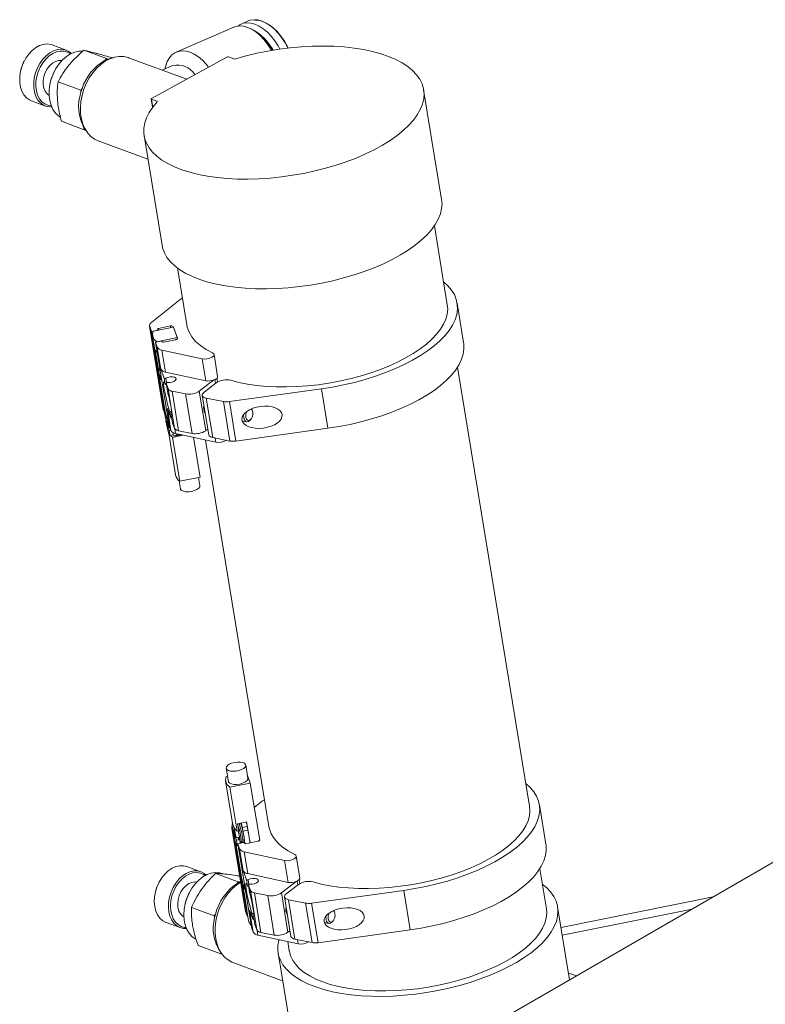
# Model space of a CAD drawing. Header units: millimetres. Extents: x 50 to 2915, y 50 to 2050.
# Tile 45 of 48: x 2086 to 2236, y 1677 to 1875. Entities that reach past the tile are written whole.
import ezdxf

# ---------------------------------------------------------------- set-up
doc = ezdxf.new("R2010")
doc.units = ezdxf.units.MM
doc.header["$LTSCALE"] = 10

msp = doc.modelspace()

# ---------------------------------------------------------------- linework, layer by layer
at = {"color": 7, "linetype": 'Continuous', "lineweight": 15}
for p, q in [((2132.316, 1874.605), (2130.894, 1873.989)), ((2129.414, 1873.348), (2117.841, 1868.333)), ((2134.334, 1872.175), (2134.248, 1872.243)), ((2095.693, 1868.747), (2092.868, 1869.788)), ((2099.26, 1868.706), (2103.822, 1867.025)), ((2087.227, 1866.506), (2087.205, 1866.462)), ((2103.566, 1866.711), (2103.822, 1867.025)), ((2103.822, 1867.025), (2104.112, 1866.948)), ((2119.936, 1862.906), (2108.257, 1867.209)), ((2128.041, 1867.348), (2112.856, 1859.026)), ((2129.417, 1866.975), (2128.32, 1867.379)), ((2086.567, 1864.732), (2086.556, 1864.684)), ((2093.317, 1864.456), (2093.295, 1864.413)), ((2117.092, 1865.624), (2115.009, 1864.721)), ((2092.532, 1862.34), (2092.52, 1862.293)), ((2094.056, 1862.34), (2098.618, 1860.659)), ((2098.618, 1860.659), (2098.874, 1860.973)), ((2098.652, 1860.269), (2098.618, 1860.659)), ((2171.227, 1838.716), (2167.608, 1860.786)), ((2088.72, 1858.527), (2091.545, 1857.487)), ((2112.792, 1858.944), (2113.072, 1857.238)), ((2113.94, 1858.492), (2112.844, 1858.896)), ((2094.746, 1854.419), (2099.308, 1852.738)), ((2099.308, 1852.738), (2099.274, 1853.128)), ((2099.599, 1852.661), (2099.308, 1852.738)), ((2099.645, 1852.603), (2099.599, 1852.661)), ((2102.104, 1850.506), (2112.138, 1846.81)), ((2111.359, 1851.563), (2114.978, 1829.493)), ((2172.37, 1817.527), (2169.768, 1833.397)), ((2118.058, 1824.919), (2119.937, 1813.463)), ((2112.894, 1814.018), (2118.643, 1818.603)), ((2175.646, 1809.905), (2174.344, 1817.85)), ((2112.469, 1813.243), (2115.219, 1796.469)), ((2112.862, 1812.148), (2112.493, 1813.15)), ((2115.244, 1796.376), (2112.493, 1813.15)), ((2113.986, 1812.377), (2112.862, 1812.148)), ((2117.259, 1813.044), (2113.172, 1812.211)), ((2114.099, 1812.64), (2114.15, 1812.502)), ((2114.165, 1812.413), (2114.152, 1812.494)), ((2116.657, 1813.253), (2114.263, 1812.765)), ((2118.085, 1810.799), (2117.223, 1813.139)), ((2118.042, 1810.916), (2117.259, 1813.044)), ((2112.862, 1812.148), (2114.122, 1804.466)), ((2113.081, 1811.351), (2114.221, 1804.394)), ((2113.654, 1809.999), (2114.777, 1810.228)), ((2113.956, 1810.084), (2118.042, 1810.916)), ((2115.282, 1809.999), (2117.675, 1810.487)), ((2118.042, 1810.916), (2118.077, 1810.707)), ((2113.588, 1808.552), (2114.196, 1804.844)), ((2113.605, 1808.487), (2113.617, 1808.49)), ((2113.605, 1808.487), (2114.198, 1804.868)), ((2114.023, 1808.998), (2113.654, 1809.999)), ((2116.404, 1793.226), (2113.654, 1809.999)), ((2113.956, 1810.084), (2113.959, 1810.062)), ((2114.746, 1804.584), (2114.023, 1808.998)), ((2123.05, 1806.637), (2114.963, 1808.402)), ((2115.687, 1803.988), (2114.963, 1808.402)), ((2115.004, 1810.183), (2115.055, 1810.045)), ((2123.774, 1802.223), (2123.05, 1806.637)), ((2126.155, 1803.121), (2125.432, 1807.536)), ((2114.039, 1804.357), (2114.235, 1804.397)), ((2114.155, 1803.651), (2114.039, 1804.357)), ((2114.196, 1804.844), (2114.208, 1804.847)), ((2115.42, 1802.756), (2114.746, 1804.584)), ((2188.913, 1716.631), (2174.427, 1804.982)), ((2114.102, 1804.187), (2114.298, 1804.226)), ((2114.102, 1804.187), (2114.218, 1803.48)), ((2114.106, 1803.859), (2114.164, 1803.506)), ((2114.329, 1802.591), (2114.213, 1803.297)), ((2114.218, 1803.48), (2114.413, 1803.52)), ((2114.276, 1803.127), (2114.392, 1802.421)), ((2114.413, 1803.52), (2114.298, 1804.226)), ((2114.392, 1802.421), (2114.587, 1802.461)), ((2114.455, 1802.434), (2115.572, 1795.618)), ((2114.54, 1802.451), (2115.65, 1795.68)), ((2114.587, 1802.461), (2114.551, 1802.68)), ((2115.623, 1801.516), (2115.42, 1802.756)), ((2123.774, 1802.223), (2115.687, 1803.988)), ((2125.423, 1802.391), (2122.468, 1800.141)), ((2126.148, 1801.986), (2126.02, 1802.768)), ((2115.8, 1801.726), (2116.062, 1800.126)), ((2116.213, 1800.602), (2115.802, 1801.718)), ((2116.065, 1800.111), (2115.802, 1801.718)), ((2117.516, 1792.657), (2116.213, 1800.602)), ((2123.43, 1799.949), (2125.876, 1801.812)), ((2147.057, 1800.625), (2128.522, 1798.041)), ((2148.36, 1792.68), (2147.057, 1800.625)), ((2116.065, 1800.111), (2116.064, 1800.126)), ((2119.704, 1799.578), (2117.007, 1800.117)), ((2118.31, 1792.171), (2117.007, 1800.117)), ((2121.007, 1791.633), (2119.704, 1799.578)), ((2123.77, 1792.196), (2122.468, 1800.141)), ((2123.059, 1799.305), (2124.362, 1791.36)), ((2127.323, 1798.056), (2123.873, 1798.745)), ((2125.176, 1790.8), (2123.873, 1798.745)), ((2115.244, 1796.376), (2115.219, 1796.469)), ((2115.564, 1795.506), (2115.244, 1796.376)), ((2116.049, 1796.639), (2116.773, 1792.224)), ((2116.722, 1794.81), (2116.049, 1796.639)), ((2128.626, 1790.111), (2127.323, 1798.056)), ((2129.824, 1790.096), (2128.522, 1798.041)), ((2133.177, 1796.138), (2133.096, 1796.376)), ((2115.883, 1794.036), (2115.651, 1794.666)), ((2116.722, 1794.81), (2116.519, 1796.05)), ((2116.84, 1795.381), (2117.102, 1793.781)), ((2117.104, 1793.773), (2116.841, 1795.38)), ((2132.679, 1794.288), (2132.845, 1794.477)), ((2115.738, 1794.136), (2115.839, 1794.157)), ((2115.738, 1794.136), (2115.97, 1793.507)), ((2115.919, 1794.217), (2115.864, 1794.154)), ((2115.931, 1794.168), (2115.864, 1794.154)), ((2115.864, 1794.154), (2115.883, 1794.036)), ((2115.883, 1794.036), (2115.961, 1794.052)), ((2116.099, 1793.516), (2115.919, 1794.217)), ((2116.095, 1793.532), (2115.97, 1793.507)), ((2115.97, 1793.507), (2115.989, 1793.389)), ((2116.115, 1793.415), (2115.989, 1793.389)), ((2115.989, 1793.389), (2116.169, 1792.688)), ((2116.118, 1793.398), (2116.099, 1793.516)), ((2116.35, 1792.768), (2116.118, 1793.398)), ((2116.169, 1792.688), (2116.224, 1792.751)), ((2116.205, 1792.868), (2116.306, 1792.889)), ((2116.224, 1792.751), (2116.205, 1792.868)), ((2116.205, 1792.868), (2116.437, 1792.239)), ((2116.35, 1792.768), (2116.557, 1792.811)), ((2116.773, 1792.224), (2116.404, 1793.226)), ((2117.104, 1793.773), (2117.102, 1793.781)), ((2117.516, 1792.657), (2117.104, 1793.773)), ((2124.174, 1792.503), (2123.77, 1792.196)), ((2148.36, 1792.68), (2129.824, 1790.096)), ((2131.101, 1794.159), (2131.996, 1793.98)), ((2131.161, 1794.008), (2131.252, 1794.129)), ((2116.314, 1791.629), (2117.683, 1783.278)), ((2116.744, 1792.301), (2116.437, 1792.239)), ((2116.493, 1791.248), (2117.177, 1791.387)), ((2117.259, 1791.387), (2116.645, 1791.262)), ((2119.244, 1791.273), (2117.111, 1790.839)), ((2117.111, 1790.839), (2118.559, 1782.01)), ((2117.201, 1791.707), (2117.349, 1791.737)), ((2117.366, 1791.095), (2117.259, 1791.387)), ((2118.682, 1791.417), (2117.348, 1791.145)), ((2125.8, 1789.864), (2117.713, 1791.629)), ((2118.142, 1791.316), (2118.662, 1791.422)), ((2118.143, 1791.307), (2118.142, 1791.316)), ((2121.007, 1791.633), (2118.31, 1792.171)), ((2119.235, 1791.297), (2119.244, 1791.273)), ((2119.244, 1791.273), (2119.24, 1791.296)), ((2121.334, 1790.838), (2122.645, 1782.843)), ((2128.626, 1790.111), (2125.176, 1790.8)), ((2123.732, 1790.315), (2136.479, 1712.566)), ((2118.559, 1782.01), (2122.645, 1782.843)), ((2122.61, 1781.164), (2122.344, 1782.782)), ((2118.397, 1782.136), (2118.662, 1780.517)), ((2104.007, 1628.065), (2306.24, 1744.811)), ((2127.881, 1724.291), (2128.315, 1721.642)), ((2132.262, 1722.289), (2131.828, 1724.938)), ((2127.771, 1721.755), (2129.168, 1713.234)), ((2127.862, 1722.615), (2128.146, 1722.673)), ((2132.732, 1721.32), (2128.646, 1720.487)), ((2132.172, 1722.841), (2132.732, 1721.32)), ((2134.619, 1709.811), (2132.732, 1721.32)), ((2130.093, 1711.659), (2128.646, 1720.487)), ((2133.54, 1716.394), (2135.186, 1717.706)), ((2192.189, 1709.009), (2190.886, 1716.954)), ((2130.19, 1713.116), (2131.998, 1713.484)), ((2132.421, 1710.904), (2131.998, 1713.484)), ((2129.011, 1712.346), (2131.762, 1695.573)), ((2129.267, 1711.627), (2129.036, 1712.253)), ((2131.786, 1695.48), (2129.036, 1712.253)), ((2129.401, 1711.591), (2129.169, 1712.22)), ((2129.256, 1711.691), (2129.356, 1711.711)), ((2129.256, 1711.691), (2129.487, 1711.061)), ((2129.436, 1711.771), (2129.381, 1711.708)), ((2129.449, 1711.722), (2129.381, 1711.708)), ((2129.381, 1711.708), (2129.401, 1711.591)), ((2129.401, 1711.591), (2129.479, 1711.607)), ((2129.616, 1711.07), (2129.436, 1711.771)), ((2130.093, 1711.659), (2130.418, 1711.726)), ((2130.418, 1711.726), (2130.19, 1713.116)), ((2130.381, 1713.155), (2130.223, 1712.915)), ((2131.152, 1712.368), (2132.129, 1712.567)), ((2131.254, 1711.663), (2131.152, 1712.368)), ((2131.254, 1711.663), (2132.231, 1711.862)), ((2132.231, 1711.862), (2132.129, 1712.567)), ((2129.612, 1711.087), (2129.487, 1711.061)), ((2129.487, 1711.061), (2129.507, 1710.944)), ((2129.633, 1710.969), (2129.507, 1710.944)), ((2129.507, 1710.944), (2129.687, 1710.242)), ((2129.613, 1709.98), (2130.911, 1702.069)), ((2129.636, 1710.953), (2129.616, 1711.07)), ((2129.868, 1710.323), (2129.636, 1710.953)), ((2129.687, 1710.242), (2129.742, 1710.305)), ((2129.723, 1710.423), (2129.823, 1710.443)), ((2129.742, 1710.305), (2129.723, 1710.423)), ((2129.723, 1710.423), (2129.954, 1709.793)), ((2129.868, 1710.323), (2130.356, 1710.422)), ((2130.443, 1709.893), (2129.954, 1709.793)), ((2130.196, 1709.103), (2131.32, 1709.332)), ((2130.255, 1710.402), (2130.443, 1709.893)), ((2130.696, 1709.503), (2130.878, 1709.54)), ((2130.719, 1709.261), (2131.156, 1709.351)), ((2130.873, 1709.539), (2131.216, 1709.311)), ((2131.066, 1709.332), (2131.052, 1709.42)), ((2131.403, 1709.341), (2131.524, 1709.366)), ((2131.547, 1709.287), (2131.598, 1709.148)), ((2131.824, 1709.103), (2134.218, 1709.591)), ((2132.687, 1709.279), (2132.566, 1710.017)), ((2134.628, 1709.903), (2134.585, 1710.02)), ((2129.832, 1709.183), (2131.01, 1701.997)), ((2130.011, 1708.802), (2130.238, 1708.848)), ((2130.241, 1708.832), (2130.163, 1708.817)), ((2130.565, 1708.102), (2130.196, 1709.103)), ((2132.947, 1692.33), (2130.196, 1709.103)), ((2131.289, 1703.688), (2130.565, 1708.102)), ((2139.593, 1705.741), (2131.506, 1707.506)), ((2132.229, 1703.092), (2131.506, 1707.506)), ((2140.317, 1701.327), (2139.593, 1705.741)), ((2142.698, 1702.225), (2141.974, 1706.639)), ((2122.789, 1703.485), (2119.964, 1704.526)), ((2131.962, 1701.859), (2131.289, 1703.688)), ((2192.29, 1696.035), (2190.97, 1704.085)), ((2125.742, 1703.14), (2130.304, 1701.459)), ((2127.251, 1703.04), (2127.112, 1703.091)), ((2130.067, 1701.121), (2130.304, 1701.459)), ((2130.304, 1701.459), (2130.606, 1701.422)), ((2130.606, 1701.422), (2130.788, 1701.51)), ((2130.828, 1701.96), (2131.024, 1702)), ((2130.944, 1701.253), (2130.828, 1701.96)), ((2130.891, 1701.79), (2131.086, 1701.829)), ((2130.891, 1701.79), (2131.007, 1701.083)), ((2130.895, 1701.462), (2130.953, 1701.109)), ((2131.202, 1701.123), (2131.086, 1701.829)), ((2132.166, 1700.62), (2131.962, 1701.859)), ((2140.317, 1701.327), (2132.229, 1703.092)), ((2141.966, 1701.495), (2139.01, 1699.245)), ((2142.691, 1701.09), (2142.563, 1701.871)), ((2113.663, 1699.47), (2113.652, 1699.422)), ((2114.323, 1701.244), (2114.301, 1701.2)), ((2131.118, 1700.194), (2131.002, 1700.9)), ((2131.007, 1701.083), (2131.202, 1701.123)), ((2131.065, 1700.73), (2131.18, 1700.024)), ((2131.18, 1700.024), (2131.376, 1700.064)), ((2131.244, 1700.037), (2132.155, 1694.478)), ((2131.329, 1700.054), (2131.367, 1699.817)), ((2131.376, 1700.064), (2131.34, 1700.283)), ((2131.375, 1699.773), (2131.968, 1696.153)), ((2132.022, 1695.908), (2131.414, 1699.616)), ((2131.415, 1699.593), (2131.418, 1699.594)), ((2132.009, 1695.974), (2131.415, 1699.593)), ((2132.342, 1700.83), (2132.605, 1699.23)), ((2132.756, 1699.706), (2132.344, 1700.822)), ((2132.608, 1699.215), (2132.344, 1700.822)), ((2134.058, 1691.76), (2132.756, 1699.706)), ((2139.972, 1699.053), (2142.419, 1700.915)), ((2163.6, 1699.729), (2145.064, 1697.145)), ((2164.903, 1691.783), (2163.6, 1699.729)), ((2120.413, 1699.194), (2120.391, 1699.151)), ((2132.608, 1699.215), (2132.607, 1699.23)), ((2136.247, 1698.682), (2133.55, 1699.221)), ((2134.852, 1691.275), (2133.55, 1699.221)), ((2137.55, 1690.736), (2136.247, 1698.682)), ((2140.313, 1691.299), (2139.01, 1699.245)), ((2139.602, 1698.409), (2140.905, 1690.463)), ((2143.866, 1697.16), (2140.416, 1697.849)), ((2141.718, 1689.904), (2140.416, 1697.849)), ((2195.244, 1692.229), (2225.88, 1698.42)), ((2119.628, 1697.079), (2119.616, 1697.031)), ((2120.928, 1696.277), (2125.49, 1694.596)), ((2131.786, 1695.48), (2131.762, 1695.573)), ((2132.155, 1694.478), (2131.786, 1695.48)), ((2131.975, 1696.109), (2132.373, 1693.682)), ((2132.009, 1695.974), (2132.012, 1695.974)), ((2132.592, 1695.742), (2133.315, 1691.328)), ((2133.265, 1693.914), (2132.592, 1695.742)), ((2145.169, 1689.215), (2143.866, 1697.16)), ((2146.367, 1689.2), (2145.064, 1697.145)), ((2149.72, 1695.242), (2149.638, 1695.48)), ((2196.966, 1681.728), (2194.559, 1696.407)), ((2221.637, 1695.971), (2195.497, 1690.688)), ((2125.49, 1694.596), (2125.727, 1694.934)), ((2125.554, 1694.221), (2125.49, 1694.596)), ((2132.24, 1694.496), (2132.155, 1694.478)), ((2133.265, 1693.914), (2133.062, 1695.154)), ((2133.383, 1694.485), (2133.645, 1692.884)), ((2133.383, 1694.485), (2133.384, 1694.484)), ((2133.647, 1692.877), (2133.384, 1694.484)), ((2149.221, 1693.392), (2149.388, 1693.581)), ((2115.816, 1693.265), (2118.641, 1692.225)), ((2133.315, 1691.328), (2132.947, 1692.33)), ((2133.647, 1692.877), (2133.645, 1692.884)), ((2134.058, 1691.76), (2133.647, 1692.877)), ((2140.717, 1691.607), (2140.313, 1691.299)), ((2164.903, 1691.783), (2146.367, 1689.2)), ((2147.643, 1693.263), (2148.539, 1693.084)), ((2147.703, 1693.111), (2147.795, 1693.233)), ((2142.343, 1688.967), (2134.256, 1690.733)), ((2137.55, 1690.736), (2134.852, 1691.275)), ((2140.275, 1689.419), (2140.58, 1687.556)), ((2145.169, 1689.215), (2141.718, 1689.904)), ((2122.232, 1688.66), (2126.794, 1686.979)), ((2126.794, 1686.979), (2126.73, 1687.354)), ((2126.999, 1686.954), (2126.794, 1686.979)), ((2138.31, 1687.184), (2141.929, 1665.114)), ((2129.2, 1685.244), (2139.234, 1681.548)), ((2196.74, 1683.103), (2198.171, 1682.623)), ((2198.171, 1682.623), (2198.354, 1682.53))]:
    msp.add_line(p, q, dxfattribs=at)
at = {"color": 8, "linetype": 'Continuous', "lineweight": 15}
for p, q in [((2113.108, 1857.286), (2112.844, 1858.896)), ((2113.968, 1858.325), (2113.94, 1858.492)), ((2114.316, 1812.444), (2114.263, 1812.765)), ((2116.709, 1812.932), (2116.657, 1813.253)), ((2117.24, 1813.04), (2117.223, 1813.139)), ((2118.092, 1810.762), (2118.085, 1810.799)), ((2115.898, 1801.824), (2115.747, 1802.746)), ((2125.72, 1801.693), (2125.594, 1802.466)), ((2116.927, 1795.552), (2116.846, 1796.046)), ((2117.559, 1792.57), (2117.713, 1791.629)), ((2117.366, 1791.095), (2118.811, 1791.389)), ((2125.663, 1790.703), (2125.8, 1789.864)), ((2130.887, 1709.296), (2130.848, 1709.534)), ((2134.634, 1709.865), (2134.628, 1709.903)), ((2132.441, 1700.927), (2132.29, 1701.849)), ((2142.263, 1700.797), (2142.136, 1701.57)), ((2133.469, 1694.656), (2133.388, 1695.15)), ((2134.102, 1691.674), (2134.256, 1690.733)), ((2142.205, 1689.807), (2142.343, 1688.967))]:
    msp.add_line(p, q, dxfattribs=at)
at = {"color": 7, "linetype": 'Continuous', "lineweight": 15, "flags": 128}
for points in [[(2129.414, 1873.348), (2129.831, 1873.494), (2130.577, 1873.605), (2131.371, 1873.547), (2132.195, 1873.322), (2133.034, 1872.935), (2133.87, 1872.392), (2134.686, 1871.705), (2135.466, 1870.888), (2136.193, 1869.958), (2136.853, 1868.933), (2137.001, 1868.672)], [(2130.196, 1873.57), (2130.626, 1873.857), (2131.31, 1874.135), (2132.057, 1874.246), (2132.851, 1874.189), (2133.675, 1873.964), (2134.514, 1873.576), (2135.35, 1873.033), (2136.166, 1872.346), (2136.946, 1871.529), (2137.673, 1870.599), (2138.333, 1869.574), (2138.684, 1868.937)], [(2133.762, 1874.786), (2134.019, 1874.778), (2134.835, 1874.64), (2135.673, 1874.331), (2136.518, 1873.858), (2137.35, 1873.231), (2138.152, 1872.464), (2138.907, 1871.572), (2139.598, 1870.576), (2140.212, 1869.495), (2140.379, 1869.157)], [(2088.72, 1858.527), (2088.307, 1858.717), (2087.7, 1859.156), (2087.188, 1859.747), (2086.786, 1860.472), (2086.505, 1861.31), (2086.354, 1862.233), (2086.339, 1863.216), (2086.458, 1864.227), (2086.71, 1865.235), (2087.085, 1866.211), (2087.574, 1867.125), (2088.16, 1867.948), (2088.826, 1868.657), (2089.552, 1869.228), (2090.315, 1869.646), (2091.094, 1869.896), (2091.863, 1869.973), (2092.599, 1869.872), (2092.868, 1869.788)], [(2092.787, 1857.306), (2092.55, 1857.302), (2091.814, 1857.402), (2091.132, 1857.676), (2090.526, 1858.115), (2090.013, 1858.706), (2089.611, 1859.432), (2089.33, 1860.269), (2089.179, 1861.193), (2089.164, 1862.175), (2089.283, 1863.186), (2089.535, 1864.195), (2089.911, 1865.171), (2090.399, 1866.084), (2090.985, 1866.908), (2091.651, 1867.616), (2092.377, 1868.187), (2093.141, 1868.605), (2093.919, 1868.855), (2094.688, 1868.932), (2095.425, 1868.831), (2096.106, 1868.557), (2096.713, 1868.118), (2096.755, 1868.078)], [(2092.698, 1857.522), (2092.046, 1857.63), (2091.387, 1857.914), (2090.805, 1858.363), (2090.321, 1858.963), (2089.949, 1859.693), (2089.701, 1860.532), (2089.586, 1861.451), (2089.606, 1862.421), (2089.762, 1863.411), (2090.049, 1864.39), (2090.457, 1865.325), (2090.973, 1866.186), (2091.58, 1866.947), (2092.259, 1867.582), (2092.989, 1868.072), (2093.745, 1868.399), (2094.503, 1868.555), (2095.24, 1868.533), (2095.931, 1868.335), (2096.548, 1867.972)], [(2094.482, 1855.274), (2094.144, 1855.505), (2093.537, 1856.085), (2093.033, 1856.81), (2092.647, 1857.66), (2092.388, 1858.614), (2092.262, 1859.647), (2092.274, 1860.733), (2092.422, 1861.842), (2092.703, 1862.947), (2093.11, 1864.019), (2093.632, 1865.031), (2094.255, 1865.955), (2094.964, 1866.768), (2095.74, 1867.448), (2096.563, 1867.98), (2097.411, 1868.347), (2098.263, 1868.542), (2099.055, 1868.562)], [(2129.739, 1866.981), (2131.88, 1867.577), (2134.069, 1868.1), (2136.292, 1868.547), (2138.536, 1868.915), (2140.786, 1869.202), (2143.028, 1869.407), (2145.247, 1869.527), (2147.43, 1869.562), (2149.562, 1869.511), (2151.629, 1869.376), (2153.62, 1869.157), (2155.52, 1868.855), (2157.318, 1868.473), (2159.003, 1868.012), (2160.563, 1867.476), (2161.99, 1866.867), (2163.273, 1866.191), (2164.404, 1865.451), (2165.377, 1864.652), (2166.185, 1863.799), (2166.823, 1862.898), (2167.287, 1861.953), (2167.574, 1860.972), (2167.682, 1859.96), (2167.611, 1858.925), (2167.361, 1857.871), (2166.933, 1856.807), (2166.33, 1855.739), (2165.557, 1854.674), (2164.617, 1853.618), (2163.517, 1852.578), (2162.265, 1851.562), (2160.867, 1850.574), (2159.334, 1849.623), (2157.674, 1848.713), (2155.898, 1847.851), (2154.017, 1847.041), (2152.044, 1846.29), (2149.991, 1845.602), (2147.872, 1844.981), (2145.698, 1844.431), (2143.486, 1843.956), (2141.247, 1843.559), (2138.998, 1843.242), (2136.752, 1843.007), (2134.523, 1842.856), (2132.325, 1842.79), (2130.173, 1842.81), (2128.081, 1842.914), (2126.061, 1843.103), (2124.126, 1843.375), (2122.29, 1843.728), (2120.562, 1844.161), (2118.956, 1844.67), (2117.479, 1845.253), (2116.143, 1845.905), (2114.956, 1846.622), (2113.925, 1847.4), (2113.056, 1848.234), (2112.356, 1849.119), (2111.828, 1850.048), (2111.476, 1851.017), (2111.303, 1852.018), (2111.309, 1853.046), (2111.495, 1854.094), (2111.858, 1855.155), (2112.398, 1856.222), (2113.11, 1857.289), (2113.99, 1858.349)], [(2115.571, 1864.965), (2115.714, 1865.587), (2116.026, 1866.442), (2116.446, 1867.172), (2116.966, 1867.762), (2117.573, 1868.201), (2118.257, 1868.478), (2119.004, 1868.59), (2119.798, 1868.532), (2120.622, 1868.307), (2121.461, 1867.92), (2122.297, 1867.377), (2123.113, 1866.69), (2123.893, 1865.873), (2124.341, 1865.321)], [(2086.567, 1864.732), (2086.823, 1865.578), (2087.205, 1866.462)], [(2092.262, 1859.644), (2091.836, 1859.964), (2091.449, 1860.471), (2091.181, 1861.107), (2091.045, 1861.84), (2091.048, 1862.634), (2091.19, 1863.448), (2091.464, 1864.241), (2091.856, 1864.975), (2092.346, 1865.611), (2092.911, 1866.119), (2093.52, 1866.473), (2094.145, 1866.654), (2094.754, 1866.655), (2094.84, 1866.64)], [(2102.104, 1850.506), (2101.404, 1850.836), (2100.668, 1851.37), (2100.024, 1852.056), (2099.485, 1852.88), (2099.062, 1853.826), (2098.763, 1854.874), (2098.595, 1856.004), (2098.561, 1857.191), (2098.662, 1858.413), (2098.895, 1859.643), (2099.257, 1860.858), (2099.739, 1862.032), (2100.331, 1863.141), (2101.023, 1864.163), (2101.799, 1865.077), (2102.644, 1865.864), (2103.541, 1866.509), (2104.471, 1866.998), (2105.415, 1867.322), (2106.355, 1867.473), (2107.271, 1867.448), (2108.144, 1867.249), (2108.257, 1867.209)], [(2104.112, 1866.948), (2104.867, 1867.176), (2105.025, 1867.209)], [(2112.844, 1858.896), (2112.82, 1858.907), (2112.804, 1858.921), (2112.794, 1858.937), (2112.792, 1858.955), (2112.797, 1858.973), (2112.81, 1858.991), (2112.83, 1859.009), (2112.856, 1859.026)], [(2113.94, 1858.492), (2113.968, 1858.48), (2113.989, 1858.465), (2114.005, 1858.449), (2114.015, 1858.431), (2114.018, 1858.411), (2114.015, 1858.391), (2114.006, 1858.37), (2113.99, 1858.349)], [(2171.227, 1838.716), (2171.301, 1837.89), (2171.23, 1836.854), (2170.979, 1835.801), (2170.551, 1834.737), (2169.949, 1833.669), (2169.175, 1832.603), (2168.236, 1831.548), (2167.136, 1830.508), (2165.884, 1829.491), (2164.486, 1828.504), (2162.952, 1827.553), (2161.292, 1826.643), (2159.516, 1825.78), (2157.636, 1824.971), (2155.663, 1824.22), (2153.61, 1823.531), (2151.49, 1822.91), (2149.317, 1822.361), (2147.104, 1821.886), (2144.866, 1821.488), (2142.617, 1821.171), (2140.37, 1820.937), (2138.141, 1820.786), (2135.944, 1820.72), (2133.792, 1820.74), (2131.699, 1820.844), (2129.68, 1821.033), (2127.745, 1821.305), (2125.908, 1821.658), (2124.181, 1822.091), (2122.574, 1822.6), (2121.098, 1823.182), (2119.762, 1823.834), (2118.575, 1824.552), (2117.543, 1825.33), (2116.675, 1826.164), (2115.974, 1827.049), (2115.447, 1827.978), (2115.095, 1828.947), (2114.978, 1829.493)], [(2171.616, 1822.127), (2172.483, 1821.338), (2173.218, 1820.468), (2173.781, 1819.553), (2174.168, 1818.597), (2174.378, 1817.607), (2174.408, 1816.589), (2174.259, 1815.55), (2173.931, 1814.497), (2173.427, 1813.436), (2172.749, 1812.373), (2171.903, 1811.317), (2170.893, 1810.273), (2169.726, 1809.249), (2168.41, 1808.25), (2166.953, 1807.285), (2165.365, 1806.357), (2163.655, 1805.475), (2161.834, 1804.642), (2159.915, 1803.866), (2157.91, 1803.149), (2155.832, 1802.499), (2153.693, 1801.917), (2151.509, 1801.409), (2149.292, 1800.977), (2147.057, 1800.625)], [(2118.643, 1818.603), (2119.016, 1818.823), (2119.055, 1818.841)], [(2172.37, 1817.527), (2172.439, 1816.628), (2172.342, 1815.637), (2172.069, 1814.63), (2171.62, 1813.614), (2171, 1812.595), (2170.212, 1811.582), (2169.261, 1810.58), (2168.155, 1809.596), (2166.9, 1808.638), (2165.506, 1807.712), (2163.982, 1806.824), (2162.338, 1805.98), (2160.586, 1805.186), (2158.738, 1804.448), (2156.805, 1803.77), (2154.803, 1803.158), (2152.743, 1802.614), (2150.641, 1802.144), (2148.511, 1801.751), (2146.366, 1801.436), (2144.223, 1801.202), (2142.096, 1801.051), (2139.999, 1800.984), (2137.946, 1801.002), (2135.953, 1801.103), (2134.031, 1801.288), (2132.195, 1801.555), (2130.457, 1801.903), (2128.83, 1802.328)], [(2113.986, 1812.377), (2114.023, 1812.386), (2114.058, 1812.399), (2114.089, 1812.413), (2114.115, 1812.43), (2114.134, 1812.448), (2114.147, 1812.466), (2114.152, 1812.484), (2114.15, 1812.502)], [(2114.263, 1812.765), (2114.225, 1812.756), (2114.191, 1812.743), (2114.16, 1812.729), (2114.134, 1812.712), (2114.114, 1812.694), (2114.102, 1812.676), (2114.097, 1812.658), (2114.099, 1812.64)], [(2125.134, 1807.856), (2123.823, 1808.552), (2122.686, 1809.32), (2121.732, 1810.155), (2120.969, 1811.049), (2120.403, 1811.996), (2120.037, 1812.988), (2119.937, 1813.463)], [(2117.675, 1810.487), (2117.769, 1810.511), (2117.856, 1810.541), (2117.933, 1810.578), (2117.998, 1810.62), (2118.047, 1810.664), (2118.078, 1810.71), (2118.091, 1810.756), (2118.085, 1810.799)], [(2175.646, 1809.905), (2175.681, 1809.662), (2175.711, 1808.644), (2175.562, 1807.605), (2175.234, 1806.552), (2174.73, 1805.49), (2174.052, 1804.428), (2173.206, 1803.372), (2172.196, 1802.328), (2171.029, 1801.303), (2169.713, 1800.305), (2168.256, 1799.339), (2166.667, 1798.412), (2164.957, 1797.529), (2163.137, 1796.697), (2161.218, 1795.92), (2159.213, 1795.204), (2157.134, 1794.553), (2154.996, 1793.972), (2152.811, 1793.464), (2150.595, 1793.032), (2148.36, 1792.68)], [(2125.134, 1807.856), (2125.374, 1807.672), (2125.432, 1807.439), (2125.302, 1807.188), (2124.999, 1806.95), (2124.563, 1806.755), (2124.049, 1806.629), (2123.522, 1806.588), (2123.05, 1806.637)], [(2114.213, 1803.297), (2114.18, 1803.424), (2114.164, 1803.506)], [(2115.747, 1802.746), (2115.704, 1802.726), (2115.654, 1802.712), (2115.601, 1802.704), (2115.549, 1802.702), (2115.502, 1802.707), (2115.463, 1802.718), (2115.435, 1802.735), (2115.42, 1802.756)], [(2115.747, 1802.746), (2116.159, 1802.911), (2116.633, 1803.005), (2117.097, 1803.013), (2117.484, 1802.934), (2117.733, 1802.78), (2117.809, 1802.574), (2117.7, 1802.347), (2117.422, 1802.133), (2117.016, 1801.964), (2116.544, 1801.865), (2116.077, 1801.851)], [(2126.155, 1803.121), (2126.159, 1803.082), (2126.131, 1802.936), (2126.037, 1802.788), (2125.883, 1802.643), (2125.676, 1802.509), (2125.423, 1802.391)], [(2115.802, 1801.718), (2115.8, 1801.742), (2115.813, 1801.767), (2115.839, 1801.792), (2115.876, 1801.814), (2115.922, 1801.832), (2115.973, 1801.845), (2116.026, 1801.851), (2116.077, 1801.851)], [(2123.873, 1798.745), (2123.582, 1798.825), (2123.348, 1798.935), (2123.178, 1799.072), (2123.079, 1799.231), (2123.055, 1799.404), (2123.108, 1799.586), (2123.234, 1799.77), (2123.43, 1799.949)], [(2131.844, 1794.875), (2131.963, 1794.512), (2132.169, 1794.285), (2132.431, 1794.227), (2132.709, 1794.349), (2132.961, 1794.631), (2133.148, 1795.03), (2133.242, 1795.486), (2133.228, 1795.929), (2133.109, 1796.293), (2132.903, 1796.52), (2132.875, 1796.536)], [(2133.096, 1796.376), (2133.034, 1796.527), (2133, 1796.59)], [(2115.651, 1794.666), (2115.589, 1795.138), (2115.564, 1795.472), (2115.579, 1795.64), (2115.632, 1795.629), (2115.718, 1795.439), (2115.832, 1795.086), (2115.962, 1794.599), (2116.1, 1794.018), (2116.233, 1793.391), (2116.35, 1792.768)], [(2116.11, 1794.529), (2116.159, 1794.473), (2116.192, 1794.438)], [(2131.42, 1795.487), (2131.398, 1795.282), (2131.42, 1794.789)], [(2131.42, 1794.789), (2131.547, 1794.376), (2131.763, 1794.093), (2132.043, 1793.973), (2132.353, 1794.032), (2132.655, 1794.262), (2132.679, 1794.288)], [(2116.437, 1792.239), (2116.499, 1791.767), (2116.524, 1791.433), (2116.509, 1791.265), (2116.456, 1791.276), (2116.37, 1791.466), (2116.256, 1791.819), (2116.126, 1792.306), (2115.988, 1792.887), (2115.855, 1793.514), (2115.738, 1794.136)], [(2117.864, 1791.596), (2117.887, 1791.516), (2117.959, 1791.27)], [(2118.142, 1791.316), (2118.151, 1791.448), (2118.149, 1791.534)], [(2125.176, 1790.8), (2124.885, 1790.88), (2124.65, 1790.99), (2124.48, 1791.127), (2124.382, 1791.285), (2124.362, 1791.36)], [(2120.949, 1779.989), (2120.359, 1779.91), (2119.794, 1779.913), (2119.304, 1779.999), (2118.932, 1780.159), (2118.711, 1780.38), (2118.662, 1780.517)], [(2122.61, 1781.164), (2122.569, 1780.9), (2122.359, 1780.621), (2121.996, 1780.361), (2121.511, 1780.144), (2120.949, 1779.989)], [(2129.541, 1725.465), (2128.979, 1725.31), (2128.495, 1725.093), (2128.132, 1724.834), (2127.921, 1724.555), (2127.883, 1724.281), (2128.019, 1724.037), (2128.319, 1723.844), (2128.755, 1723.72), (2129.289, 1723.675), (2129.873, 1723.713), (2130.456, 1723.832), (2130.985, 1724.02), (2131.413, 1724.261), (2131.703, 1724.533), (2131.829, 1724.813), (2131.78, 1725.075), (2131.559, 1725.296), (2131.187, 1725.456), (2130.696, 1725.542), (2130.131, 1725.545), (2129.541, 1725.465)], [(2128.315, 1721.642), (2128.364, 1721.505), (2128.584, 1721.284), (2128.957, 1721.124), (2129.447, 1721.038), (2130.012, 1721.035), (2130.602, 1721.115)], [(2130.602, 1721.115), (2131.164, 1721.27), (2131.649, 1721.487), (2132.012, 1721.746), (2132.222, 1722.025), (2132.262, 1722.289)], [(2188.158, 1721.23), (2189.025, 1720.441), (2189.76, 1719.572), (2190.324, 1718.657), (2190.711, 1717.701), (2190.921, 1716.711), (2190.951, 1715.693), (2190.802, 1714.654), (2190.474, 1713.601), (2189.97, 1712.539), (2189.292, 1711.477), (2188.446, 1710.421), (2187.436, 1709.377), (2186.269, 1708.352), (2184.953, 1707.354), (2183.496, 1706.388), (2181.907, 1705.461), (2180.197, 1704.578), (2178.377, 1703.746), (2176.458, 1702.969), (2174.453, 1702.253), (2172.374, 1701.602), (2170.236, 1701.021), (2168.051, 1700.513), (2165.835, 1700.081), (2163.6, 1699.729)], [(2135.186, 1717.706), (2135.558, 1717.927), (2135.598, 1717.944)], [(2188.913, 1716.631), (2188.982, 1715.732), (2188.885, 1714.741), (2188.612, 1713.734), (2188.163, 1712.718), (2187.543, 1711.699), (2186.754, 1710.686), (2185.804, 1709.684), (2184.698, 1708.7), (2183.443, 1707.742), (2182.049, 1706.816), (2180.525, 1705.928), (2178.881, 1705.084), (2177.129, 1704.29), (2175.28, 1703.552), (2173.348, 1702.874), (2171.345, 1702.261), (2169.286, 1701.718), (2167.184, 1701.248), (2165.053, 1700.854), (2162.909, 1700.54), (2160.766, 1700.306), (2158.639, 1700.155), (2156.542, 1700.088), (2154.489, 1700.105), (2152.495, 1700.207), (2150.574, 1700.392), (2148.738, 1700.659), (2147, 1701.006), (2145.372, 1701.432)], [(2129.169, 1712.22), (2129.107, 1712.693), (2129.082, 1713.026), (2129.097, 1713.194), (2129.149, 1713.183), (2129.236, 1712.993), (2129.349, 1712.64), (2129.48, 1712.153), (2129.617, 1711.573), (2129.75, 1710.945), (2129.868, 1710.323)], [(2129.954, 1709.793), (2130.017, 1709.321), (2130.041, 1708.987), (2130.027, 1708.819), (2129.974, 1708.831), (2129.887, 1709.021), (2129.774, 1709.373), (2129.643, 1709.86), (2129.506, 1710.441), (2129.373, 1711.069), (2129.256, 1711.691)], [(2141.677, 1706.96), (2140.366, 1707.656), (2139.229, 1708.424), (2138.275, 1709.258), (2137.512, 1710.153), (2136.945, 1711.1), (2136.58, 1712.092), (2136.479, 1712.566)], [(2134.218, 1709.591), (2134.312, 1709.614), (2134.399, 1709.645), (2134.476, 1709.682), (2134.54, 1709.724), (2134.589, 1709.768), (2134.621, 1709.814), (2134.634, 1709.86), (2134.628, 1709.903)], [(2130.261, 1708.709), (2130.212, 1708.761), (2130.163, 1708.817)], [(2192.189, 1709.009), (2192.223, 1708.766), (2192.254, 1707.748), (2192.104, 1706.709), (2191.777, 1705.655), (2191.272, 1704.594), (2190.595, 1703.532), (2189.748, 1702.475), (2188.739, 1701.432), (2187.572, 1700.407), (2186.256, 1699.409), (2184.799, 1698.443), (2183.21, 1697.516), (2181.5, 1696.633), (2179.68, 1695.801), (2177.761, 1695.024), (2175.756, 1694.308), (2173.677, 1693.657), (2171.539, 1693.076), (2169.354, 1692.568), (2167.137, 1692.136), (2164.903, 1691.783)], [(2141.677, 1706.96), (2141.916, 1706.776), (2141.975, 1706.543), (2141.844, 1706.291), (2141.542, 1706.053), (2141.105, 1705.859), (2140.591, 1705.733), (2140.065, 1705.692), (2139.593, 1705.741)], [(2115.816, 1693.265), (2115.771, 1693.282), (2115.121, 1693.632), (2114.554, 1694.141), (2114.089, 1694.795), (2113.74, 1695.573), (2113.517, 1696.452), (2113.426, 1697.406), (2113.471, 1698.405), (2113.651, 1699.418), (2113.959, 1700.416), (2114.387, 1701.368), (2114.921, 1702.244), (2115.545, 1703.019), (2116.241, 1703.669), (2116.986, 1704.173), (2117.759, 1704.517), (2118.536, 1704.69), (2119.294, 1704.688), (2119.964, 1704.526)], [(2119.883, 1692.044), (2119.311, 1692.063), (2118.596, 1692.242), (2117.946, 1692.591), (2117.38, 1693.1), (2116.915, 1693.754), (2116.565, 1694.532), (2116.342, 1695.412), (2116.251, 1696.365), (2116.297, 1697.364), (2116.476, 1698.378), (2116.784, 1699.375), (2117.212, 1700.327), (2117.746, 1701.204), (2118.37, 1701.978), (2119.066, 1702.628), (2119.811, 1703.132), (2120.585, 1703.476), (2121.362, 1703.65), (2122.119, 1703.647), (2122.834, 1703.468), (2123.484, 1703.119), (2123.851, 1702.817)], [(2119.794, 1692.26), (2119.521, 1692.287), (2118.828, 1692.478), (2118.203, 1692.84), (2117.664, 1693.361), (2117.23, 1694.024), (2116.914, 1694.808), (2116.727, 1695.687), (2116.674, 1696.634), (2116.758, 1697.617), (2116.975, 1698.606), (2117.319, 1699.568), (2117.779, 1700.473), (2118.339, 1701.291), (2118.983, 1701.996), (2119.688, 1702.566), (2120.433, 1702.982), (2121.193, 1703.231), (2121.945, 1703.305), (2122.663, 1703.201), (2123.325, 1702.923), (2123.644, 1702.71)], [(2121.748, 1689.916), (2121.647, 1689.972), (2120.985, 1690.458), (2120.417, 1691.098), (2119.959, 1691.875), (2119.623, 1692.77), (2119.417, 1693.759), (2119.346, 1694.816), (2119.413, 1695.915), (2119.615, 1697.026), (2119.948, 1698.122), (2120.402, 1699.172), (2120.967, 1700.152), (2121.626, 1701.034), (2122.364, 1701.796), (2123.162, 1702.419), (2123.997, 1702.886), (2124.85, 1703.185), (2125.697, 1703.308), (2126.518, 1703.253), (2127.112, 1703.091)], [(2119.358, 1694.382), (2119.131, 1694.531), (2118.698, 1694.974), (2118.376, 1695.558), (2118.182, 1696.254), (2118.125, 1697.026), (2118.208, 1697.836), (2118.426, 1698.644), (2118.77, 1699.408), (2119.221, 1700.09), (2119.757, 1700.657), (2120.351, 1701.079), (2120.973, 1701.336), (2121.593, 1701.415), (2121.936, 1701.378)], [(2129.2, 1685.244), (2129.041, 1685.306), (2128.252, 1685.73), (2127.544, 1686.315), (2126.933, 1687.047), (2126.43, 1687.913), (2126.046, 1688.894), (2125.79, 1689.972), (2125.665, 1691.123), (2125.675, 1692.324), (2125.819, 1693.551), (2126.095, 1694.779), (2126.496, 1695.983), (2127.016, 1697.139), (2127.642, 1698.222), (2128.363, 1699.211), (2129.163, 1700.086), (2130.027, 1700.828), (2130.814, 1701.354)], [(2132.29, 1701.849), (2132.246, 1701.83), (2132.196, 1701.816), (2132.143, 1701.807), (2132.092, 1701.806), (2132.045, 1701.81), (2132.006, 1701.822), (2131.978, 1701.838), (2131.962, 1701.859)], [(2132.29, 1701.849), (2132.702, 1702.015), (2133.175, 1702.109), (2133.64, 1702.117), (2134.026, 1702.038), (2134.276, 1701.884), (2134.352, 1701.678), (2134.243, 1701.451), (2133.964, 1701.237), (2133.559, 1701.068), (2133.087, 1700.969), (2132.619, 1700.955)], [(2142.698, 1702.225), (2142.702, 1702.186), (2142.673, 1702.04), (2142.58, 1701.891), (2142.426, 1701.747), (2142.218, 1701.613), (2141.966, 1701.495)], [(2131.002, 1700.9), (2130.969, 1701.027), (2130.953, 1701.109)], [(2132.344, 1700.822), (2132.343, 1700.846), (2132.356, 1700.871), (2132.382, 1700.896), (2132.419, 1700.918), (2132.465, 1700.936), (2132.516, 1700.948), (2132.568, 1700.955), (2132.619, 1700.955)], [(2191.479, 1700.981), (2192.328, 1700.273), (2193.136, 1699.42), (2193.774, 1698.519), (2194.238, 1697.574), (2194.525, 1696.593), (2194.634, 1695.581), (2194.562, 1694.546), (2194.312, 1693.492), (2193.884, 1692.428), (2193.281, 1691.36), (2192.508, 1690.295), (2191.568, 1689.239), (2190.469, 1688.199), (2189.216, 1687.183), (2187.819, 1686.195), (2186.285, 1685.244), (2184.625, 1684.334), (2182.849, 1683.471), (2180.968, 1682.662), (2178.995, 1681.911), (2176.943, 1681.222), (2174.823, 1680.601), (2172.65, 1680.052), (2170.437, 1679.577), (2168.199, 1679.18), (2165.949, 1678.863), (2163.703, 1678.628), (2161.474, 1678.477), (2159.276, 1678.411), (2157.125, 1678.431), (2155.032, 1678.535), (2153.012, 1678.724), (2151.078, 1678.996), (2149.241, 1679.349), (2147.514, 1679.782), (2145.907, 1680.291), (2144.431, 1680.874), (2143.095, 1681.526), (2141.907, 1682.243), (2140.876, 1683.021), (2140.007, 1683.855), (2139.307, 1684.74), (2138.779, 1685.669), (2138.428, 1686.638), (2138.254, 1687.639), (2138.26, 1688.667), (2138.446, 1689.715), (2138.472, 1689.812)], [(2140.416, 1697.849), (2140.125, 1697.929), (2139.89, 1698.039), (2139.72, 1698.176), (2139.622, 1698.334), (2139.598, 1698.508), (2139.65, 1698.69), (2139.777, 1698.874), (2139.972, 1699.053)], [(2147.308, 1681.312), (2148.818, 1680.815), (2150.449, 1680.394), (2152.189, 1680.05), (2154.026, 1679.787), (2155.948, 1679.605), (2157.942, 1679.507), (2159.993, 1679.493), (2162.089, 1679.563), (2164.214, 1679.717), (2166.355, 1679.952), (2168.496, 1680.269), (2170.623, 1680.665), (2172.721, 1681.136), (2174.777, 1681.681), (2176.775, 1682.294), (2178.703, 1682.973), (2180.547, 1683.712), (2182.294, 1684.505), (2183.934, 1685.349), (2185.453, 1686.237), (2186.843, 1687.163), (2188.094, 1688.12), (2189.196, 1689.102), (2190.143, 1690.103), (2190.928, 1691.116), (2191.546, 1692.133), (2191.992, 1693.148), (2192.264, 1694.153), (2192.359, 1695.143), (2192.29, 1696.035)], [(2148.386, 1693.979), (2148.505, 1693.616), (2148.711, 1693.388), (2148.973, 1693.331), (2149.251, 1693.452), (2149.503, 1693.734), (2149.69, 1694.134), (2149.784, 1694.59), (2149.771, 1695.033), (2149.652, 1695.396), (2149.446, 1695.624), (2149.418, 1695.64)], [(2149.638, 1695.48), (2149.576, 1695.631), (2149.543, 1695.694)], [(2147.963, 1694.59), (2147.941, 1694.386), (2147.963, 1693.893)], [(2147.963, 1693.893), (2148.09, 1693.48), (2148.306, 1693.197), (2148.586, 1693.077), (2148.896, 1693.136), (2149.198, 1693.366), (2149.221, 1693.392)], [(2141.718, 1689.904), (2141.428, 1689.983), (2141.193, 1690.094), (2141.023, 1690.231), (2140.924, 1690.389), (2140.905, 1690.463)], [(2140.58, 1687.556), (2140.593, 1687.482), (2140.851, 1686.545), (2141.284, 1685.644), (2141.889, 1684.784), (2142.662, 1683.973), (2143.597, 1683.215), (2144.688, 1682.516), (2145.928, 1681.88), (2147.308, 1681.312)]]:
    msp.add_lwpolyline(points, dxfattribs=at)
at = {"color": 8, "linetype": 'Continuous', "lineweight": 15, "flags": 128}
msp.add_lwpolyline([(2132.316, 1874.605), (2132.733, 1874.751), (2133.479, 1874.862), (2134.273, 1874.805), (2135.097, 1874.58), (2135.936, 1874.192), (2136.772, 1873.649), (2137.588, 1872.963), (2138.368, 1872.146), (2139.095, 1871.215), (2139.755, 1870.191), (2140.308, 1869.148)], dxfattribs=at)
at = {"color": 7, "linetype": 'Continuous', "lineweight": 15}
for centre, radius, start, end in [((2129.056, 1864.923), 8.958, 24.95041, 72.10932), ((2127.134, 1863.285), 11.44, 28.29246, 50.99769), ((2108.423, 1857.953), 10.015, 119.01292, 162.44913), ((2106.347, 1861.043), 6.314, 110.72388, 116.13422), ((2118.081, 1861.57), 4.173, 32.58313, 103.71515), ((2128.219, 1867.013), 0.38, 74.57789, 118.00233), ((2129.568, 1867.503), 0.549, 254.09395, 288.14553), ((2101.928, 1860.056), 9.67, 153.21975, 166.33391), ((2107.296, 1857.425), 9.1, 161.7885, 208.17671), ((2110.193, 1857.01), 11.993, 160.70304, 164.2301), ((2103.933, 1856.02), 5.483, 211.82344, 217.76745), ((2113.292, 1813.308), 0.814, 119.23726, 191.20587), ((2114.859, 1811.625), 1.786, 160.82717, 239.61336), ((2116.852, 1812.757), 0.533, 45.84021, 111.56946), ((2114.856, 1810.03), 0.213, 45.84021, 111.56946), ((2115.385, 1809.357), 1.969, 204.14507, 224.7298), ((2115.398, 1809.318), 1.976, 204.87314, 224.71286), ((2115.07, 1809.612), 1.214, 210.37677, 264.93492), ((2115.203, 1810.198), 0.213, 225.84021, 291.56946), ((2115.616, 1804.841), 1.649, 197.06793, 203.3726), ((2116.001, 1804.079), 1.918, 160.82718, 171.28557), ((2115.993, 1805.65), 1.969, 204.14507, 224.7298), ((2115.991, 1805.699), 1.976, 204.87314, 224.71286), ((2115.772, 1804.866), 1.607, 196.98608, 203.45445), ((2115.794, 1805.198), 1.214, 210.37677, 264.93492), ((2115.671, 1804.116), 1.585, 181.55988, 197.06257), ((2116.219, 1804.406), 2.205, 204.83049, 231.7769), ((2116.277, 1804.053), 2.205, 204.83049, 231.7769), ((2115.905, 1803.075), 1.649, 197.06793, 203.3726), ((2116.192, 1804.314), 1.948, 204.03463, 224.84023), ((2124.303, 1805.2), 3.024, 259.92168, 291.74327), ((2127.949, 1798.662), 3.77, 76.48827, 123.34792), ((2117.073, 1801.118), 1.003, 210.94644, 266.20084), ((2120.375, 1803.351), 3.832, 259.92303, 303.10768), ((2125.16, 1796.744), 1.82, 164.9619, 213.66054), ((2127.968, 1801.676), 3.676, 259.90749, 278.67056), ((2116.869, 1794.962), 0.211, 225.85095, 290.01222), ((2133.785, 1795.155), 1.962, 152.15976, 188.1977), ((2118.376, 1793.172), 1.003, 210.94644, 266.20084), ((2118.669, 1793.019), 2.68, 220.97131, 234.46156), ((2117.82, 1792.839), 1.214, 210.37677, 264.93492), ((2116.625, 1791.618), 0.598, 337.25839, 18.49292), ((2121.677, 1795.405), 3.832, 259.92303, 303.10768), ((2126.349, 1792.633), 2.823, 258.80393, 302.81263), ((2129.27, 1793.73), 3.676, 259.90749, 278.67056), ((2119.617, 1783.677), 1.975, 191.67069, 237.57705), ((2129.549, 1722.028), 1.786, 160.82717, 239.61336), ((2119.392, 1708.98), 11.856, 1.62649, 20.72402), ((2120.761, 1709.285), 10.763, 0.42831, 21.52825), ((2103.919, 1706.145), 27.935, 12.87265, 14.77153), ((2104.896, 1706.344), 27.935, 12.87265, 14.77153), ((2129.597, 1712.434), 0.589, 147.38644, 197.87181), ((2131.651, 1713.84), 2.68, 220.97131, 234.46156), ((2122.244, 1709.569), 8.634, 359.80703, 22.22715), ((2112.814, 1707.485), 17.991, 5.50353, 13.55785), ((2111.61, 1707.19), 20.147, 5.44632, 12.82595), ((2100.353, 1705.057), 32.596, 10.33452, 12.05013), ((2109.819, 1706.783), 20.857, 8.57394, 10.04851), ((2131.398, 1709.134), 0.213, 45.84021, 111.56946), ((2109.342, 1706.665), 23.465, 8.2135, 10.40894), ((2125.237, 1708.873), 7.418, 3.07075, 8.87336), ((2131.613, 1708.716), 1.214, 210.37677, 264.93492), ((2131.746, 1709.301), 0.213, 225.84021, 291.56946), ((2132.337, 1704.302), 1.214, 210.37677, 264.93492), ((2133.75, 1695.162), 7.005, 116.66773, 121.71596), ((2132.405, 1702.444), 1.649, 197.06793, 203.3726), ((2132.459, 1701.719), 1.585, 181.55988, 197.06257), ((2132.79, 1701.682), 1.918, 160.82718, 171.28557), ((2132.561, 1702.469), 1.607, 196.98608, 203.45445), ((2140.846, 1704.304), 3.024, 259.92168, 291.74327), ((2144.491, 1697.766), 3.77, 76.48827, 123.34792), ((2121.514, 1697.56), 8.08, 153.22276, 166.3309), ((2135.996, 1692.346), 10.59, 124.0453, 165.854), ((2133.008, 1702.009), 2.205, 204.83049, 231.7769), ((2133.066, 1701.656), 2.205, 204.83049, 231.7769), ((2132.694, 1700.678), 1.649, 197.06793, 203.3726), ((2132.981, 1701.916), 1.948, 204.03463, 224.84023), ((2132.893, 1700.067), 1.546, 189.31822, 196.98003), ((2132.898, 1700.023), 1.544, 189.3157, 196.15232), ((2133.616, 1700.222), 1.003, 210.94644, 266.20084), ((2129.029, 1694.792), 9.675, 153.22339, 166.33026), ((2136.917, 1702.454), 3.832, 259.92303, 303.10768), ((2133.492, 1696.403), 1.544, 189.3157, 196.15232), ((2133.501, 1696.36), 1.546, 189.31822, 196.98003), ((2141.703, 1695.848), 1.82, 164.9619, 213.66054), ((2144.51, 1700.78), 3.676, 259.90749, 278.67056), ((2133.67, 1692.077), 8.395, 165.19945, 214.232), ((2137.097, 1691.801), 11.793, 164.59034, 168.15714), ((2134.109, 1693.996), 1.763, 190.26801, 225.87761), ((2133.412, 1694.065), 0.211, 225.85095, 290.01222), ((2150.328, 1694.259), 1.962, 152.15976, 188.1977), ((2134.919, 1692.276), 1.003, 210.94644, 266.20084), ((2134.363, 1691.942), 1.214, 210.37677, 264.93492), ((2138.22, 1694.509), 3.832, 259.92303, 303.10768), ((2142.891, 1691.737), 2.823, 258.80393, 302.81263), ((2145.813, 1692.834), 3.676, 259.90749, 278.67056)]:
    msp.add_arc(centre, radius, start, end, dxfattribs=at)
at = {"color": 8, "linetype": 'Continuous', "lineweight": 15}
msp.add_arc((2129.097, 1863.931), 9.548, 30.17551, 44.36181, dxfattribs=at)
at = {"color": 7, "linetype": 'Continuous', "lineweight": 15}
for centre, start_param, end_param in [((2116.108, 1798.684), 5.7174235, 8.7523215), ((2116.108, 1798.684), 3.0492923, 5.1372674), ((2132.65, 1697.787), 5.7174235, 8.7523215), ((2132.65, 1697.787), 3.0492923, 5.1372674)]:
    msp.add_ellipse(centre, major_axis=(-0.764, 3.311), ratio=0.0903427, start_param=start_param, end_param=end_param, dxfattribs=at)
for centre in [(2135.086, 1794.893), (2151.629, 1693.997)]:
    msp.add_ellipse(centre, major_axis=(4.033, 0.522), ratio=0.5387208, dxfattribs=at)
for points, knots in [([(2096.211, 1865.688), (2096.273, 1865.763), (2096.744, 1866.333), (2097.722, 1867.374), (2098.744, 1868.259), (2099.26, 1868.706)], [0, 0, 0, 0, 0.0700832, 0.5307809, 1, 1, 1, 1]), ([(2099.26, 1868.706), (2099.614, 1868.625), (2100.328, 1868.463), (2101.28, 1868.217), (2101.76, 1868.092)], [0, 0, 0, 0, 0.495458, 1, 1, 1, 1]), ([(2101.76, 1868.092), (2101.831, 1868.074), (2102.364, 1867.933), (2103.459, 1867.633), (2104.586, 1867.312), (2105.155, 1867.15)], [0, 0, 0, 0, 0.0700832, 0.5307809, 1, 1, 1, 1]), ([(2094.056, 1862.34), (2094.353, 1862.903), (2094.954, 1864.039), (2095.789, 1865.135), (2096.211, 1865.688)], [0, 0, 0, 0, 0.495458, 1, 1, 1, 1]), ([(2093.954, 1858.544), (2093.924, 1859.037), (2093.864, 1860.029), (2093.929, 1861.284), (2094.019, 1862.038), (2094.056, 1862.34)], [0, 0, 0, 0, 0.3713162, 0.7477442, 1, 1, 1, 1]), ([(2094.746, 1854.419), (2094.613, 1854.927), (2094.345, 1855.948), (2094.083, 1857.332), (2093.992, 1858.187), (2093.954, 1858.544)], [0, 0, 0, 0, 0.366205, 0.7355563, 1, 1, 1, 1]), ([(2115.842, 1801.47), (2115.838, 1801.469), (2115.812, 1801.464), (2115.762, 1801.462), (2115.701, 1801.468), (2115.654, 1801.483), (2115.63, 1801.501), (2115.624, 1801.513), (2115.623, 1801.516)], [0, 0, 0, 0, 0.0411608, 0.2611003, 0.4810062, 0.7009733, 0.9209444, 1, 1, 1, 1]), ([(2115.652, 1795.68), (2115.667, 1795.619), (2115.7, 1795.496), (2115.877, 1795.072), (2116.036, 1794.702), (2116.11, 1794.529)], [0, 0, 0, 0, 0.3436301, 0.6929917, 1, 1, 1, 1]), ([(2116.519, 1796.05), (2116.525, 1796.041), (2116.536, 1796.021), (2116.579, 1796.002), (2116.636, 1795.993), (2116.702, 1795.995), (2116.769, 1796.009), (2116.817, 1796.028), (2116.84, 1796.042), (2116.846, 1796.046)], [0, 0, 0, 0, 0.15714643, 0.31429166, 0.47146354, 0.62865337, 0.78581186, 0.94293894, 1, 1, 1, 1]), ([(2116.856, 1795.384), (2116.848, 1795.383), (2116.838, 1795.383), (2116.84, 1795.381), (2116.841, 1795.38)], [0, 0, 0, 0, 0.7854952, 1, 1, 1, 1]), ([(2116.645, 1791.262), (2116.595, 1791.218), (2116.531, 1791.16), (2116.473, 1791.27), (2116.46, 1791.295)], [0, 0, 0, 0, 0.7681752, 1, 1, 1, 1]), ([(2129.169, 1713.234), (2129.185, 1713.173), (2129.217, 1713.05), (2129.394, 1712.626), (2129.553, 1712.256), (2129.627, 1712.083)], [0, 0, 0, 0, 0.3436301, 0.6929917, 1, 1, 1, 1]), ([(2130.163, 1708.817), (2130.113, 1708.772), (2130.048, 1708.715), (2129.991, 1708.824), (2129.978, 1708.849)], [0, 0, 0, 0, 0.7681752, 1, 1, 1, 1]), ([(2122.888, 1699.873), (2122.946, 1699.954), (2123.382, 1700.569), (2124.294, 1701.694), (2125.257, 1702.655), (2125.742, 1703.14)], [0, 0, 0, 0, 0.0700832, 0.5307809, 1, 1, 1, 1]), ([(2125.742, 1703.14), (2126.114, 1703.124), (2126.865, 1703.094), (2127.855, 1702.983), (2128.354, 1702.927)], [0, 0, 0, 0, 0.495458, 1, 1, 1, 1]), ([(2128.354, 1702.927), (2128.427, 1702.918), (2128.981, 1702.849), (2129.717, 1702.746), (2130.449, 1702.622), (2130.61, 1702.594)], [0, 0, 0, 0, 0.1060385, 0.8030913, 1, 1, 1, 1]), ([(2120.928, 1696.277), (2121.194, 1696.88), (2121.731, 1698.098), (2122.5, 1699.278), (2122.888, 1699.873)], [0, 0, 0, 0, 0.495458, 1, 1, 1, 1]), ([(2132.384, 1700.574), (2132.38, 1700.573), (2132.355, 1700.568), (2132.305, 1700.566), (2132.244, 1700.571), (2132.196, 1700.587), (2132.173, 1700.605), (2132.167, 1700.617), (2132.166, 1700.62)], [0, 0, 0, 0, 0.0411608, 0.2611003, 0.4810062, 0.7009733, 0.9209444, 1, 1, 1, 1]), ([(2121.133, 1692.633), (2121.065, 1693.107), (2120.927, 1694.06), (2120.89, 1695.265), (2120.917, 1695.987), (2120.928, 1696.277)], [0, 0, 0, 0, 0.3713162, 0.7477442, 1, 1, 1, 1]), ([(2133.062, 1695.154), (2133.068, 1695.144), (2133.079, 1695.125), (2133.122, 1695.106), (2133.179, 1695.097), (2133.245, 1695.099), (2133.311, 1695.113), (2133.36, 1695.132), (2133.382, 1695.146), (2133.388, 1695.15)], [0, 0, 0, 0, 0.15714643, 0.31429166, 0.47146354, 0.62865337, 0.78581186, 0.94293894, 1, 1, 1, 1]), ([(2122.232, 1688.66), (2122.062, 1689.15), (2121.721, 1690.134), (2121.355, 1691.467), (2121.198, 1692.29), (2121.133, 1692.633)], [0, 0, 0, 0, 0.366205, 0.7355563, 1, 1, 1, 1])]:
    msp.add_open_spline(points, degree=3, knots=knots, dxfattribs=at)

doc.saveas('drawing.dxf')
